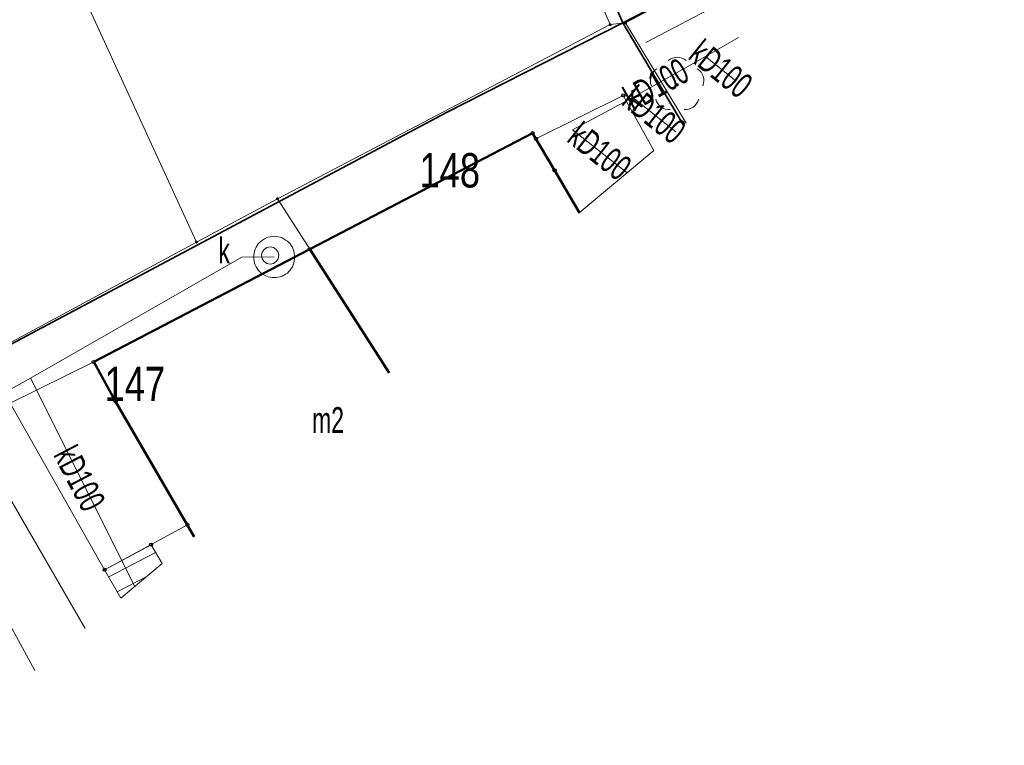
# Model space of a CAD drawing. Header units: metres. Extents: x 7504240 to 7504745, y 5782869 to 5783359.
# Tile 58 of 93: x 7504540 to 7504568, y 5782970 to 5782991. Entities that reach past the tile are written whole.
import ezdxf
from ezdxf.enums import TextEntityAlignment as Align

# ---------------------------------------------------------------- set-up
doc = ezdxf.new("R2010")
doc.units = ezdxf.units.M
doc.header["$MEASUREMENT"] = 0
doc.linetypes.add('219-500', pattern=[0])
doc.layers.get('0').update_dxf_attribs({"color": 2, "linetype": 'CONTINUOUS', "lineweight": 5})
for name, color, linetype in [('203-punkt graniczny', 7, 'CONTINUOUS'), ('211-numer działki ewidencyjnej', 7, 'CONTINUOUS'), ('219-działka ewidencyjna', 7, 'CONTINUOUS'), ('312-budynek ewidencyjny', 7, 'CONTINUOUS'), ('312-oznaczenie budynku ewidencyjnego-Atr117', 7, 'CONTINUOUS'), ('352-schody', 7, 'CONTINUOUS'), ('drzewo liściaste', 7, 'CONTINUOUS'), ('komora podziemna', 7, 'CONTINUOUS'), ('ogrodzenie trwałe', 7, 'CONTINUOUS'), ('przewód kanalizacyjny', 7, 'CONTINUOUS'), ('przewód kanalizacyjny-Atr1', 7, 'CONTINUOUS'), ('Punkt budynku', 7, 'CONTINUOUS'), ('właz do komory lub kanału - okrągły', 7, 'CONTINUOUS'), ('właz do komory lub kanału - okrągły-Atr17', 7, 'CONTINUOUS')]:
    doc.layers.add(name, color=color, linetype=linetype)
doc.styles.get("Standard").update_dxf_attribs({"font": 'Working1250', "width": 0.75})
doc.linetypes.add('902-500', pattern='A,3.75,0,[1,ksztalty.shx,S=0.5,R=0,X=0,Y=0],3.75', length=7.5)

# ---------------------------------------------------------------- blocks, each defined once
blk = doc.blocks.new('US22')
at = {"color": 0, "linetype": 'Continuous', "lineweight": 13}
blk.add_circle((0, 0), 0.25, dxfattribs=at)
blk = doc.blocks.new('OP021')
at = {"linetype": 'Continuous', "lineweight": 13}
h = blk.add_hatch(color=0, dxfattribs=at)
edge = h.paths.add_edge_path()
edge.add_arc((0, 0), 0.05, 0, 360)
at = {"color": 0, "linetype": 'Continuous', "lineweight": 13}
for centre, start, end in [((0, 0.4), 49.272, 130.728), ((-0.38, 0.124), 121.308, 202.548), ((0.38, 0.124), 337.452, 58.692), ((-0.235, -0.324), 193.221, 274.871), ((0.235, -0.324), 265.129, 346.779)]:
    blk.add_arc(centre, 0.4, start, end, dxfattribs=at)
blk = doc.blocks.new('203')
at = {"linetype": 'Continuous', "lineweight": 0}
h = blk.add_hatch(color=0, dxfattribs=at)
edge = h.paths.add_edge_path()
edge.add_arc((0, 0), 0.045, 0, 360)
blk = doc.blocks.new('PUNKTBUD')
at = {"color": 0}
blk.add_circle((0, 0), 0.045, dxfattribs=at)

msp = doc.modelspace()

# ---------------------------------------------------------------- linework, layer by layer
at = {"layer": '219-działka ewidencyjna', "color": 7, "linetype": '219-500', "lineweight": 18, "flags": 128}
for points in [[(7504544.97, 5782984.69), (7504533.76, 5783009.08)], [(7504557.02, 5782991.02), (7504552.87, 5783000.65)], [(7504557.47, 5782991.07), (7504567.6, 5782996.43)], [(7504557.02, 5782991.02), (7504547.33, 5782985.95)], [(7504557.02, 5782991.02), (7504557.47, 5782991.07)], [(7504559.229, 5782988.15), (7504557.47, 5782991.07)], [(7504544.97, 5782984.69), (7504547.33, 5782985.95)], [(7504547.33, 5782985.95), (7504550.587, 5782980.889)], [(7504544.97, 5782984.69), (7504537.54, 5782980.68)], [(7504541.73, 5782973.445), (7504537.54, 5782980.68)]]:
    msp.add_lwpolyline(points, dxfattribs=at)
at = {"layer": '312-budynek ewidencyjny', "color": 7, "linetype": 'Continuous', "lineweight": 50, "flags": 128}
for points in [[(7504554.76, 5782987.86), (7504548.27, 5782984.48)], [(7504555.4, 5782986.78), (7504554.76, 5782987.86)], [(7504556.123, 5782985.54), (7504555.4, 5782986.78)], [(7504548.27, 5782984.48), (7504541.98, 5782981.2)], [(7504550.587, 5782980.888), (7504548.27, 5782984.48)], [(7504548.27, 5782984.48), (7504550.587, 5782980.888)], [(7504541.98, 5782981.2), (7504542.62, 5782980.05)], [(7504542.62, 5782980.05), (7504544.905, 5782976.113)]]:
    msp.add_lwpolyline(points, dxfattribs=at)
at = {"layer": '352-schody', "color": 7, "linetype": 'Continuous', "lineweight": 18, "flags": 128}
for points in [[(7504558.29, 5782987.36), (7504556.12, 5782985.54), (7504555.4, 5782986.78), (7504554.86, 5782987.7), (7504557.4, 5782988.96)], [(7504558.29, 5782987.36), (7504556.12, 5782985.54), (7504555.4, 5782986.78), (7504554.86, 5782987.7), (7504557.4, 5782988.96)], [(7504539.55, 5782980), (7504542.3, 5782975.15), (7504544.71, 5782976.46), (7504541.98, 5782981.2)], [(7504539.55, 5782980), (7504542.3, 5782975.15), (7504544.71, 5782976.46), (7504541.98, 5782981.2)], [(7504543.97, 5782975.33), (7504542.77, 5782974.32), (7504542.3, 5782975.15), (7504543.65, 5782975.88)], [(7504543.97, 5782975.33), (7504542.77, 5782974.32), (7504542.3, 5782975.15), (7504543.65, 5782975.88)]]:
    msp.add_lwpolyline(points, close=True, dxfattribs=at)
for points in [[(7504542.417, 5782974.943), (7504543.782, 5782975.653)], [(7504542.664, 5782974.507), (7504543.527, 5782974.957)]]:
    msp.add_lwpolyline(points, dxfattribs=at)
at = {"layer": 'komora podziemna', "color": 34, "linetype": 'Continuous', "lineweight": 18, "flags": 128}
msp.add_lwpolyline([(7504547.84, 5782984.26), (7504547.83, 5782984.2), (7504547.82, 5782984.14), (7504547.81, 5782984.08), (7504547.79, 5782984.03), (7504547.77, 5782983.97), (7504547.73, 5782983.92), (7504547.7, 5782983.87), (7504547.66, 5782983.83), (7504547.62, 5782983.79), (7504547.57, 5782983.76), (7504547.52, 5782983.73), (7504547.47, 5782983.7), (7504547.41, 5782983.68), (7504547.35, 5782983.67), (7504547.29, 5782983.66), (7504547.24, 5782983.66), (7504547.18, 5782983.66), (7504547.12, 5782983.67), (7504547.06, 5782983.68), (7504547.01, 5782983.7), (7504546.95, 5782983.73), (7504546.9, 5782983.76), (7504546.86, 5782983.79), (7504546.81, 5782983.83), (7504546.77, 5782983.87), (7504546.74, 5782983.92), (7504546.71, 5782983.97), (7504546.68, 5782984.03), (7504546.66, 5782984.08), (7504546.65, 5782984.14), (7504546.64, 5782984.2), (7504546.64, 5782984.26), (7504546.64, 5782984.31), (7504546.65, 5782984.37), (7504546.66, 5782984.43), (7504546.68, 5782984.48), (7504546.71, 5782984.54), (7504546.74, 5782984.59), (7504546.77, 5782984.64), (7504546.81, 5782984.68), (7504546.86, 5782984.72), (7504546.9, 5782984.75), (7504546.95, 5782984.78), (7504547.01, 5782984.81), (7504547.06, 5782984.83), (7504547.12, 5782984.84), (7504547.18, 5782984.85), (7504547.24, 5782984.86), (7504547.29, 5782984.85), (7504547.35, 5782984.84), (7504547.41, 5782984.83), (7504547.47, 5782984.81), (7504547.52, 5782984.78), (7504547.57, 5782984.75), (7504547.62, 5782984.72), (7504547.66, 5782984.68), (7504547.7, 5782984.64), (7504547.73, 5782984.59), (7504547.77, 5782984.54), (7504547.79, 5782984.48), (7504547.81, 5782984.43), (7504547.82, 5782984.37), (7504547.83, 5782984.31)], close=True, dxfattribs=at)
at = {"layer": 'ogrodzenie trwałe', "color": 7, "linetype": '902-500', "lineweight": 35, "flags": 128}
for points in [[(7504557.39, 5782991.07), (7504554.42, 5782997.94)], [(7504568.117, 5782995.619), (7504567.69, 5782996.38), (7504557.39, 5782991.07)], [(7504515.83, 5782984.59), (7504521.68, 5782972.48), (7504535.81, 5782979.72), (7504552.23, 5782988.45), (7504557.39, 5782991.07)], [(7504557.39, 5782991.07), (7504559.159, 5782988.092)]]:
    msp.add_lwpolyline(points, dxfattribs=at)
at = {"layer": 'przewód kanalizacyjny', "color": 34, "linetype": 'Continuous', "lineweight": 18, "flags": 128}
for points in [[(7504558.06, 5782990.5), (7504562.5, 5782992.84), (7504564.14, 5782993.68), (7504565.96, 5782994.62), (7504567.66, 5782995.49), (7504568.497, 5782995.938)], [(7504555.92, 5782987.96), (7504557.68, 5782988.9), (7504559.8, 5782990.09), (7504560.76, 5782990.65)], [(7504559.8, 5782990.09), (7504560.688, 5782989.377)], [(7504557.68, 5782988.9), (7504558.932, 5782987.901)], [(7504555.92, 5782987.96), (7504557.513, 5782986.708)], [(7504547.24, 5782984.26), (7504546.29, 5782984.25), (7504540.14, 5782980.73), (7504536.68, 5782978.8), (7504535.33, 5782978.01), (7504534.21, 5782977.38), (7504532.7, 5782976.49), (7504531.26, 5782975.69), (7504526.05, 5782972.78), (7504524.72, 5782971.98), (7504523.6, 5782971.35), (7504522.17, 5782970.47), (7504521.41, 5782970.04)], [(7504540.14, 5782980.73), (7504543.175, 5782974.66)], [(7504536.68, 5782978.8), (7504540.27, 5782972.218)]]:
    msp.add_lwpolyline(points, dxfattribs=at)

# ---------------------------------------------------------------- block references
at = {"layer": '203-punkt graniczny', "color": 7, "linetype": 'Continuous', "lineweight": 18}
for p in [(7504557.02, 5782991.02), (7504557.47, 5782991.07), (7504547.33, 5782985.95), (7504544.97, 5782984.69)]:
    msp.add_blockref('203', p, dxfattribs=at)
at = {"layer": 'drzewo liściaste', "color": 94, "linetype": 'Continuous', "lineweight": 18}
msp.add_blockref('OP021', (7504558.97, 5782989.27), dxfattribs=at)
at = {"layer": 'Punkt budynku', "color": 5, "linetype": 'Continuous', "lineweight": 18}
for p in [(7504557.4, 5782988.96), (7504554.76, 5782987.86), (7504554.86, 5782987.7), (7504555.4, 5782986.78), (7504548.27, 5782984.48), (7504541.98, 5782981.2), (7504542.62, 5782980.05), (7504544.71, 5782976.46), (7504543.65, 5782975.88), (7504542.3, 5782975.15)]:
    msp.add_blockref('PUNKTBUD', p, dxfattribs=at)
at = {"layer": 'właz do komory lub kanału - okrągły', "color": 7, "linetype": 'Continuous', "lineweight": 18}
msp.add_blockref('US22', (7504547.12, 5782984.3), dxfattribs=at)

# ---------------------------------------------------------------- texts
at = {"layer": '211-numer działki ewidencyjnej', "color": 7, "linetype": 'Continuous', "lineweight": 18, "width": 0.79}
for s, p in [('148', (7504553.23, 5782986.28)), ('147', (7504544.06, 5782980.06))]:
    msp.add_text(s, height=1, dxfattribs=at).set_placement(p, align=Align.RIGHT)
at = {"layer": '312-oznaczenie budynku ewidencyjnego-Atr117', "color": 7, "width": 0.667}
msp.add_text('m2', height=0.75, dxfattribs=at).set_placement((7504548.34, 5782978.91), align=Align.BOTTOM_LEFT)
at = {"layer": 'przewód kanalizacyjny-Atr1', "color": 34, "width": 0.667}
for rotation, p in [(-38.762, (7504560.244, 5782989.734)), (29.306, (7504558.355, 5782989.279)), (-38.587, (7504558.306, 5782988.4)), (-38.165, (7504556.717, 5782987.334)), (297.547, (7504541.571, 5782977.812))]:
    msp.add_text('kD100', height=0.75, rotation=rotation, dxfattribs=at).set_placement(p, align=Align.MIDDLE_CENTER)
at = {"layer": 'właz do komory lub kanału - okrągły-Atr17', "color": 7, "width": 0.667}
msp.add_text('k', height=0.75, dxfattribs=at).set_placement((7504545.614, 5782984.444), align=Align.MIDDLE_LEFT)

doc.saveas('drawing.dxf')
